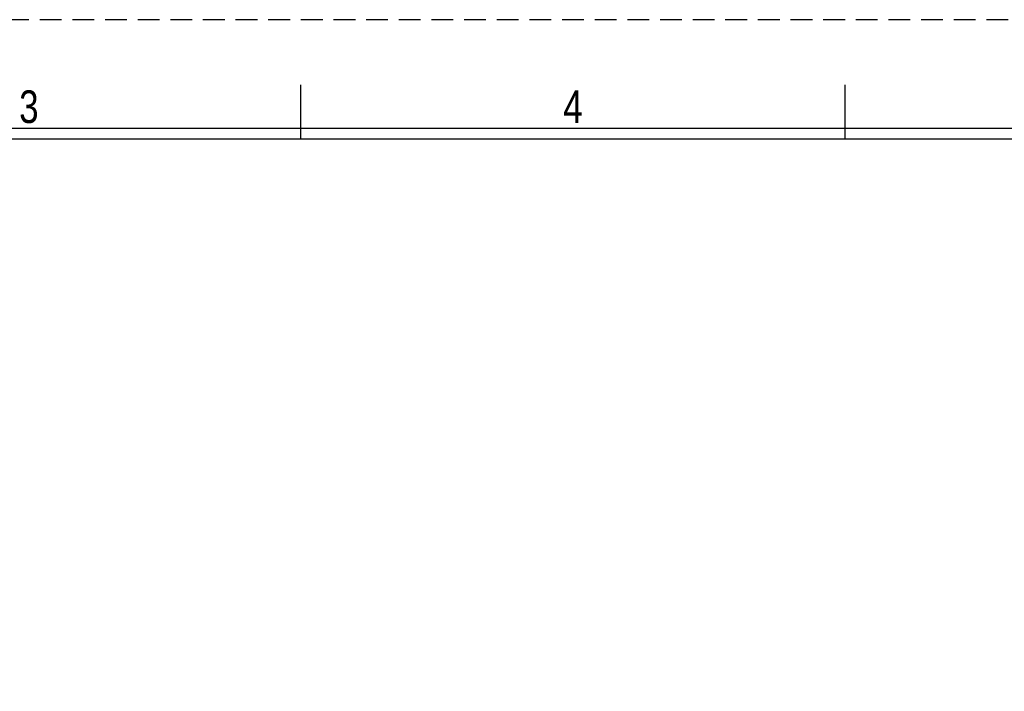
# Model space of a CAD drawing. Header units: millimetres. Extents: x -559 to 10735, y -2326 to 222.
# Tile 39 of 106: x 134 to 225, y 148 to 210. Entities that reach past the tile are written whole.
import ezdxf
from ezdxf.enums import TextEntityAlignment as Align

# ---------------------------------------------------------------- set-up
doc = ezdxf.new("R2010")
doc.units = ezdxf.units.MM
doc.header["$LTSCALE"] = 4
doc.linetypes.add('DASHED', pattern=[0.75, 0.5, -0.25])
doc.layers.add('COMMENT', color=4, linetype='Continuous')
doc.layers.add('ZUWAKU', color=7, linetype='Continuous')

# ---------------------------------------------------------------- blocks, each defined once
blk = doc.blocks.new('JIS_border_a4(L)')
at = {"color": 5}
for p, q in [((287, 200), (10, 200)), ((286, 199), (11, 199))]:
    blk.add_line(p, q, dxfattribs=at)
at = {"layer": 'ZUWAKU'}
for p, q in [((160, 199), (160, 204)), ((210, 199), (210, 204))]:
    blk.add_line(p, q, dxfattribs=at)
at = {"layer": 'ZUWAKU', "color": 5, "linetype": 'DASHED'}
blk.add_lwpolyline([(0, 0), (297, 0), (297, 210), (0, 210)], close=True, dxfattribs=at)
at = {"layer": 'COMMENT', "width": 0.8}
for s, p in [('3', (135, 202)), ('4', (185, 202))]:
    blk.add_text(s, height=3, dxfattribs=at).set_placement(p, align=Align.MIDDLE)

msp = doc.modelspace()

# ---------------------------------------------------------------- block references
msp.add_blockref('JIS_border_a4(L)', (0, 0))

doc.saveas('drawing.dxf')
